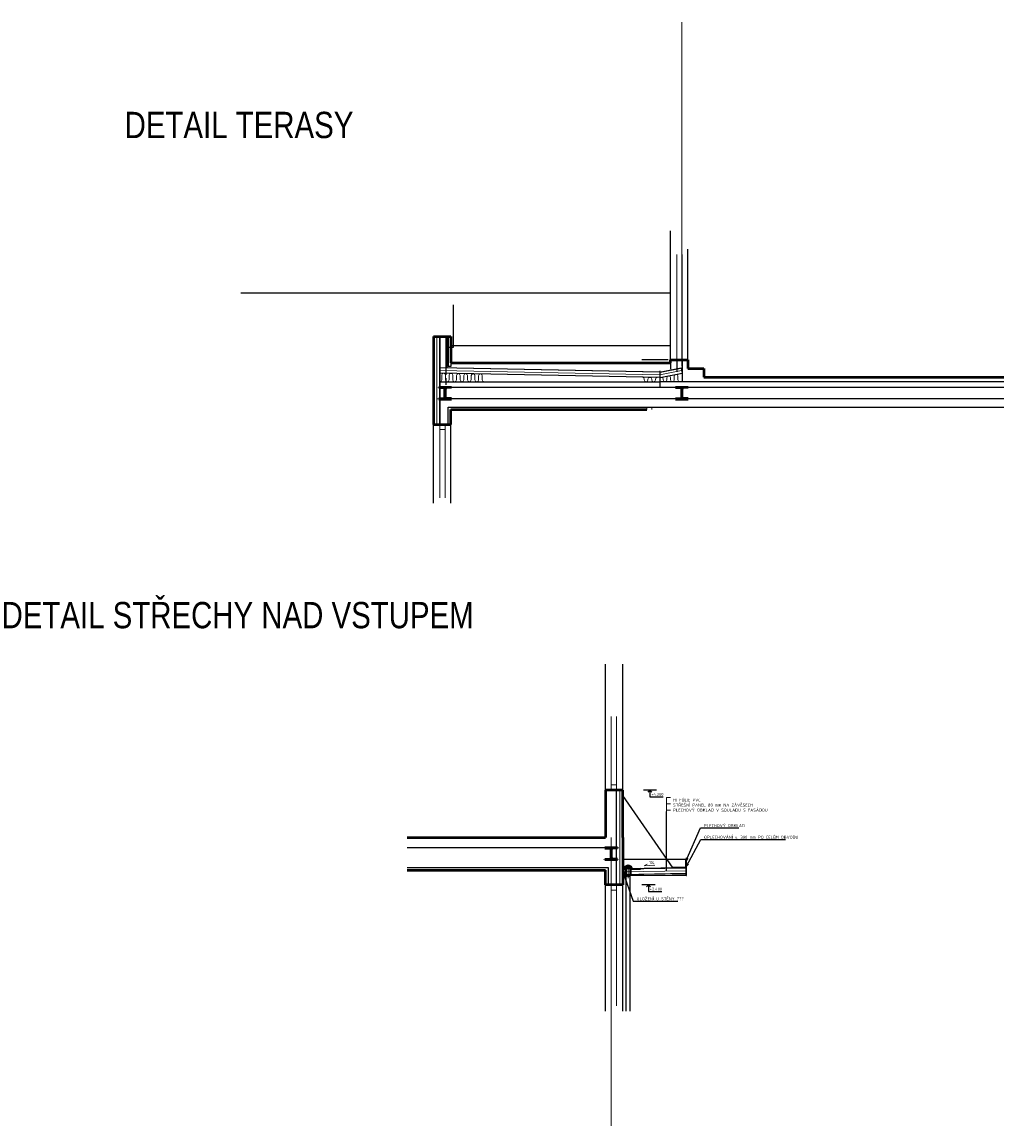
# Model space of a CAD drawing. Header units: millimetres. Extents: x -102634 to 407724, y -68883 to 155589.
# Tile 49 of 80: x 113739 to 132399, y 134598 to 155589. Entities that reach past the tile are written whole.
import ezdxf
from ezdxf.enums import TextEntityAlignment as Align
from ezdxf.lldxf.tags import DXFTag

# ---------------------------------------------------------------- set-up
doc = ezdxf.new("R2010")
doc.units = ezdxf.units.MM
doc.header["$LTSCALE"] = 20
doc.linetypes.add('DASHED2', pattern=[9.525, 6.35, -3.175])
doc.linetypes.add('IZOLACE_VODOTESNA_0.5', pattern=[30, 15, -15])
for name, color, linetype, lineweight in [('CKDVERE_POHLED', 1, 'Continuous', 18), ('CKIZOLACE', 7, 'Continuous', 18), ('CKOKNA', 7, 'Continuous', 18), ('CKRASTR', 7, 'DASHDOT', 18), ('CKRASTR_POPIS', 9, 'Continuous', 25), ('CKSTENY_PODROVINOU', 7, 'Continuous', 25), ('CKSTENY_REZ', 7, 'Continuous', 50), ('CKTEXTY_MALE', 8, 'Continuous', 18), ('CSPROFILY_REZY', 7, 'Continuous', 50), ('IN_C_TENKA', 7, 'Continuous', 18), ('KING_DET_axis', 4, 'DASHDOT', 13), ('KING_DET_membrane coated metal', 21, 'Continuous', 40), ('KING_DET_remainder', 253, 'Continuous', 30), ('pohledy', 7, 'Continuous', 25), ('srafy', 7, 'Continuous', 18)]:
    doc.layers.add(name, color=color, linetype=linetype, lineweight=lineweight)
doc.layers.add('CKKOTY_VYS', color=8, linetype='Continuous', lineweight=25, plot=False)
doc.styles.add('Arial', font='arial.ttf', dxfattribs={"width": 0.8})
doc.styles.get("Standard").update_dxf_attribs({"font": 'isocpeur.ttf'})
tags = doc.linetypes.add('DASH', pattern=[0.75, 0.5, -0.25]).pattern_tags.tags
tags[6:7] = [DXFTag(74, 4), DXFTag(75, 0), DXFTag(340, '0'), DXFTag(46, 0.0), DXFTag(50, 0.0), DXFTag(44, 0.0), DXFTag(45, 0.0)]
tags[4:5] = [DXFTag(74, 4), DXFTag(75, 0), DXFTag(340, '0'), DXFTag(46, 0.0), DXFTag(50, 0.0), DXFTag(44, 0.0), DXFTag(45, 0.0)]
tags = doc.linetypes.add('DASHDOT', pattern=[25.4, 12.7, -6.35, 0, -6.35]).pattern_tags.tags
tags[10:11] = [DXFTag(74, 4), DXFTag(75, 0), DXFTag(340, '0'), DXFTag(46, 0.0), DXFTag(50, 0.0), DXFTag(44, 0.0), DXFTag(45, 0.0)]
tags[8:9] = [DXFTag(74, 4), DXFTag(75, 0), DXFTag(340, '0'), DXFTag(46, 0.0), DXFTag(50, 0.0), DXFTag(44, 0.0), DXFTag(45, 0.0)]
tags[6:7] = [DXFTag(74, 4), DXFTag(75, 0), DXFTag(340, '0'), DXFTag(46, 0.0), DXFTag(50, 0.0), DXFTag(44, 0.0), DXFTag(45, 0.0)]
tags[4:5] = [DXFTag(74, 4), DXFTag(75, 0), DXFTag(340, '0'), DXFTag(46, 0.0), DXFTag(50, 0.0), DXFTag(44, 0.0), DXFTag(45, 0.0)]
tags = doc.linetypes.add('DOT', pattern=[6.35, 0, -6.35]).pattern_tags.tags
tags[6:7] = [DXFTag(74, 4), DXFTag(75, 0), DXFTag(340, '0'), DXFTag(46, 0.0), DXFTag(50, 0.0), DXFTag(44, 0.0), DXFTag(45, 0.0)]
tags[4:5] = [DXFTag(74, 4), DXFTag(75, 0), DXFTag(340, '0'), DXFTag(46, 0.0), DXFTag(50, 0.0), DXFTag(44, 0.0), DXFTag(45, 0.0)]
doc.linetypes.add('IZOLACE_POLYSTYREN_EXPANDOVANY', pattern='A,1,[224,CADKON.SHX,S=0.01,R=0,X=-0.5,Y=-1.74],-2', length=3)
doc.linetypes.add('IZOLACE_POLYSTYREN_EXTRUDOVANY', pattern='A,0.5,[226,CADKON.SHX,S=0.01,R=0,X=-0.25,Y=-1.74],-0.5,[225,CADKON.SHX,S=0.01,R=0,X=0.5,Y=-0.87],-0.5,[225,CADKON.SHX,S=0.01,R=0,X=0,Y=0.87],-0.5,[225,CADKON.SHX,S=0.01,R=0,X=1,Y=-1.74],-0.25,[225,CADKON.SHX,S=0.01,R=0,X=0.75,Y=0],-0.25,0.5', length=3)
doc.linetypes.add('IZOLACE_TEPELNA_U', pattern='A,0.00254,-2.54,[216,CADKON.SHX,S=2.54,R=0,X=-2.54,Y=0],-15.24,[216,CADKON.SHX,S=2.54,R=180,X=2.54,Y=0],-2.54', length=20.32254)
doc.dimstyles.new('CADKON obrazky', dxfattribs={"dimscale": 50, "dimtxt": 2.2, "dimasz": 2.5, "dimexe": 1.8, "dimexo": 2, "dimgap": 0.6, "dimtad": 1, "dimrnd": 1, "dimtxsty": 'Standard', "dimblk1": 'OBLIQUE', "dimblk2": 'OBLIQUE', "dimsah": 1, "dimcen": 2.5, "dimadec": 1, "dimazin": 2, "dimtfac": 1, "dimtdec": 4, "dimtix": 1, "dimtmove": 2, "dimatfit": 3, "dimldrblk": 'OPEN30', "dimfxl": 5, "dimfxlon": 1, "dimtolj": 1, "dimarcsym": 0})

# ---------------------------------------------------------------- blocks, each defined once
blk = doc.blocks.new('CK_S_EXT_HEAHEA240')
at = {"transparency": 33554687}
for p, q in [((-120, 115), (120, 115)), ((-120, 115), (-120, 103)), ((-120, 103), (-24.75, 103)), ((-3.75, -82), (-3.75, 82)), ((3.75, -82), (3.75, 82)), ((120, 103), (24.75, 103)), ((120, 115), (120, 103)), ((-120, -115), (-120, -103)), ((-120, -103), (-24.75, -103)), ((-120, -115), (120, -115)), ((120, -103), (24.75, -103)), ((120, -115), (120, -103))]:
    blk.add_line(p, q, dxfattribs=at)
for centre, start, end in [((-24.75, 82), 0, 90), ((24.75, 82), 90, 180), ((-24.75, -82), 270, 0), ((24.75, -82), 180, 270)]:
    blk.add_arc(centre, 21, start, end, dxfattribs=at)
blk = doc.blocks.new('*U723')
at = {"color": 0, "linetype": 'ByBlock', "lineweight": -2}
blk.add_lwpolyline([(-1.5, -1.5), (0, 0), (1.5, -1.5), (0, 0), (0, -5), (10, -5)], dxfattribs=at)
blk = doc.blocks.new('_OBLIQUE')
at = {"color": 0, "linetype": 'ByBlock', "transparency": 33554687}
blk.add_line((-0.5, -0.5), (0.5, 0.5), dxfattribs=at)

msp = doc.modelspace()

# ---------------------------------------------------------------- linework, layer by layer
at = {"layer": 'CKDVERE_POHLED'}
for p, q in [((126184, 149169), (126184, 151169)), ((126284, 149169), (126284, 151169))]:
    msp.add_line(p, q, dxfattribs=at)
at = {"layer": 'CKIZOLACE'}
for p, q in [((126254, 149169), (126284, 149169)), ((121681, 149013), (121679, 148913)), ((121681, 149013), (125855, 148929)), ((121714, 148784), (121714, 148877)), ((121784, 148784), (121784, 148877)), ((121854, 148784), (121854, 148874)), ((121924, 148784), (121924, 148874)), ((121994, 148784), (121994, 148871)), ((122064, 148784), (122064, 148871)), ((122134, 148784), (122134, 148868)), ((122204, 148784), (122204, 148868)), ((122274, 148784), (122274, 148865)), ((122344, 148784), (122344, 148865)), ((122414, 148784), (122414, 148863)), ((122484, 148784), (122484, 148863)), ((125855, 148929), (126264, 149011)), ((125994, 148784), (125994, 148826)), ((126064, 148784), (126064, 148826)), ((126134, 148784), (126134, 148854)), ((126204, 148784), (126204, 148854)), ((126264, 149011), (126284, 148913)), ((125564, 148784), (125564, 148801)), ((125634, 148784), (125634, 148798)), ((125704, 148784), (125704, 148798)), ((125774, 148784), (125774, 148795)), ((125924, 148784), (125924, 148798)), ((125167, 139632), (125157, 139632)), ((125167, 139493), (125167, 139632)), ((125155, 139482), (126355, 139502)), ((125155, 139482), (125157, 139382)), ((126355, 139512), (125167, 139493)), ((126086, 139513), (125879, 139509)), ((125879, 139509), (125879, 139504)), ((126103, 139518), (126086, 139513)), ((126352, 139522), (126103, 139518)), ((126352, 139522), (126352, 139517)), ((126355, 139512), (126355, 139502)), ((126355, 139502), (126357, 139402))]:
    msp.add_line(p, q, dxfattribs=at)
at = {"layer": 'CKIZOLACE', "linetype": 'IZOLACE_POLYSTYREN_EXPANDOVANY', "ltscale": 3}
for points in [[(121619, 149609), (121619, 147939)], [(125097, 139182), (125097, 140082), (125097, 140982)]]:
    msp.add_lwpolyline(points, dxfattribs=at)
at = {"layer": 'CKIZOLACE', "linetype": 'IZOLACE_TEPELNA_U', "ltscale": 0.492126}
msp.add_lwpolyline([(121680, 148963), (125859, 148879), (126274, 148962)], dxfattribs=at)
at = {"layer": 'CKIZOLACE', "linetype": 'IZOLACE_VODOTESNA_0.5'}
for points in [[(126355, 139507, 10, 10, 0), (125162, 139488, 10, 10, 0), (125162, 139632, 0, 0, 0)], [(126352, 139520, 5, 5, 0), (126103, 139516, 5, 5, 0), (126086, 139510, 5, 5, 0), (125879, 139507, 0, 0, 0)]]:
    msp.add_lwpolyline(points, format="xyseb", dxfattribs=at)
at = {"layer": 'CKIZOLACE', "linetype": 'IZOLACE_POLYSTYREN_EXTRUDOVANY', "ltscale": 2.5}
msp.add_lwpolyline([(125156, 139432), (126356, 139452)], dxfattribs=at)
at = {"layer": 'CKIZOLACE'}
for centre, start, end in [((121749, 148877), 90, 180), ((121749, 148877), 0, 90), ((121889, 148874), 90, 180), ((121889, 148874), 0, 90), ((122029, 148871), 90, 180), ((122029, 148871), 0, 90), ((122169, 148868), 90, 180), ((122169, 148868), 0, 90), ((122309, 148865), 90, 180), ((122309, 148865), 0, 90), ((122449, 148863), 90, 180), ((122449, 148863), 0, 90), ((125529, 148801), 0, 90), ((125669, 148798), 90, 180), ((125669, 148798), 0, 90), ((125809, 148795), 90, 180), ((125889, 148798), 0, 90), ((126029, 148826), 90, 180), ((126029, 148826), 0, 90), ((126169, 148854), 90, 180), ((126169, 148854), 0, 90), ((121679, 148784), 270, 0), ((121819, 148784), 180, 270), ((121819, 148784), 270, 0), ((121959, 148784), 180, 270), ((121959, 148784), 270, 0), ((122099, 148784), 180, 270), ((122099, 148784), 270, 0), ((122239, 148784), 180, 270), ((122239, 148784), 270, 0), ((122379, 148784), 180, 270), ((122379, 148784), 270, 0), ((122519, 148784), 180, 270), ((125599, 148784), 180, 270), ((125599, 148784), 270, 0), ((125739, 148784), 180, 270), ((125739, 148784), 270, 0), ((125959, 148784), 180, 270), ((125959, 148784), 270, 0), ((126099, 148784), 180, 270), ((126099, 148784), 270, 0), ((126239, 148784), 180, 270)]:
    msp.add_arc(centre, 35, start, end, dxfattribs=at)
at = {"layer": 'CKKOTY_VYS'}
for p, q in [((126015, 149169), (125515, 149169)), ((125797, 140982), (125547, 140982)), ((125770, 139182), (125520, 139182))]:
    msp.add_line(p, q, dxfattribs=at)
at = {"layer": 'CKOKNA'}
for p, q in [((121679, 147839), (121679, 147939)), ((121679, 147839), (121779, 147839)), ((121679, 146539), (121679, 147839)), ((121779, 147839), (121779, 147939)), ((121779, 146539), (121779, 147839)), ((124937, 141082), (124937, 142382)), ((125037, 141082), (125037, 142382)), ((125037, 141082), (124937, 141082)), ((124937, 141082), (124937, 140982)), ((125037, 141082), (125037, 140982)), ((124937, 139082), (124937, 139182)), ((125037, 139082), (125037, 139182)), ((124937, 136882), (124937, 139082)), ((125037, 139082), (124937, 139082)), ((125037, 136882), (125037, 139082))]:
    msp.add_line(p, q, dxfattribs=at)
at = {"layer": 'CKRASTR'}
for p, q in [((126279, 149046), (126279, 155589)), ((124937, 134598), (124937, 140082))]:
    msp.add_line(p, q, dxfattribs=at)
at = {"layer": 'CKSTENY_PODROVINOU'}
for p, q in [((121679, 149609), (121559, 149609)), ((121679, 149609), (121679, 147939)), ((121679, 149013), (121679, 149609)), ((121729, 149609), (121679, 149609)), ((121709, 149609), (121679, 149609)), ((126184, 149169), (126184, 148935)), ((125864, 148929), (121679, 149013)), ((121679, 147939), (121559, 147939)), ((125037, 140082), (125037, 140982)), ((125037, 140082), (125037, 140982)), ((125037, 140982), (125157, 140982)), ((125037, 139182), (125037, 140082)), ((125037, 139182), (125037, 140082)), ((125037, 139182), (125157, 139182))]:
    msp.add_line(p, q, dxfattribs=at)
at = {"layer": 'CKSTENY_REZ'}
for p, q in [((121559, 149609), (121559, 147939)), ((121559, 149609), (121889, 149609)), ((121889, 149609), (121889, 149109)), ((121889, 149109), (126064, 149109)), ((126064, 149169), (126394, 149169)), ((126064, 149109), (126064, 149169)), ((126394, 149169), (126394, 149004)), ((126394, 149004), (126694, 149004)), ((126694, 149004), (126694, 148839)), ((126694, 148839), (132399, 148839)), ((121889, 147939), (121889, 148219)), ((121889, 148219), (125609, 148219)), ((121559, 147939), (121889, 147939)), ((124827, 140982), (124827, 140082)), ((125157, 140982), (124827, 140982)), ((125157, 140082), (125157, 140982)), ((121057, 140082), (124827, 140082)), ((125157, 140082), (125157, 139182)), ((121057, 139462), (124827, 139462)), ((124827, 139182), (124827, 139462)), ((125157, 139182), (124827, 139182))]:
    msp.add_line(p, q, dxfattribs=at)
at = {"layer": 'CKTEXTY_MALE'}
for p, q in [((125985, 140842), (125985, 140575)), ((125985, 140842), (126060, 140842)), ((125985, 140723), (126060, 140723)), ((125985, 140604), (126060, 140604)), ((125563, 139545), (125620, 139576)), ((125762, 139557), (125563, 139545))]:
    msp.add_line(p, q, dxfattribs=at)
at = {"layer": 'Defpoints'}
msp.add_line((125864, 148649), (125864, 148959), dxfattribs=at)
at = {"layer": 'IN_C_TENKA'}
for p, q in [((125155, 139482), (126355, 139502)), ((125157, 139382), (126357, 139402)), ((125157, 139377), (126362, 139398)), ((126105, 139388), (126357, 139392))]:
    msp.add_line(p, q, dxfattribs=at)
at = {"layer": 'KING_DET_axis', "ltscale": 3}
msp.add_line((125257, 139312), (125257, 139561), dxfattribs=at)
at = {"layer": 'KING_DET_membrane coated metal', "ltscale": 0.2}
for points in [[(125209, 139383), (125210, 139482), (125157, 139491)], [(125304, 139385), (125304, 139482), (125490, 139488)]]:
    msp.add_lwpolyline(points, dxfattribs=at)
at = {"layer": 'KING_DET_remainder'}
for p, q in [((125182, 139494), (125208, 139539)), ((125182, 139494), (125332, 139494)), ((125226, 139539), (125206, 139494)), ((125208, 139539), (125257, 139554)), ((125208, 139539), (125306, 139539)), ((125217, 139361), (125217, 139494)), ((125226, 139539), (125257, 139554)), ((125243, 139539), (125235, 139494)), ((125243, 139539), (125257, 139554)), ((125257, 139554), (125306, 139539)), ((125257, 139554), (125290, 139539)), ((125273, 139539), (125257, 139554)), ((125273, 139539), (125280, 139494)), ((125290, 139539), (125310, 139494)), ((125297, 139357), (125297, 139494)), ((125306, 139539), (125332, 139494))]:
    msp.add_line(p, q, dxfattribs=at)
at = {"layer": 'KING_DET_remainder', "ltscale": 0.2}
for centre, start, end in [((125236, 139346), 33.1154, 141.6146), ((125238, 139375), 213.1154, 321.6146), ((125278, 139373), 213.1154, 321.6146)]:
    msp.add_arc(centre, 24.6, start, end, dxfattribs=at)
at = {"layer": 'pohledy'}
for p, q in [((126064, 149109), (126064, 151619)), ((126064, 149169), (126064, 151269)), ((126394, 149169), (126394, 151269)), ((121939, 149409), (121939, 150209)), ((121789, 149609), (121789, 149009)), ((121809, 149609), (121809, 149009)), ((121839, 149609), (121839, 149039)), ((121789, 149409), (121939, 149409)), ((121889, 149039), (121839, 149039)), ((121889, 149109), (121889, 149039)), ((126064, 149109), (126064, 148987)), ((126284, 149169), (126284, 148749)), ((121679, 147939), (121679, 149013)), ((125864, 148829), (121679, 148913)), ((125864, 148929), (126284, 149015)), ((125864, 148829), (126284, 148913)), ((121679, 148749), (125864, 148749)), ((121679, 148649), (132399, 148649)), ((132399, 148749), (125864, 148749)), ((121899, 148429), (132399, 148429)), ((121839, 147939), (121839, 148269)), ((121839, 148269), (132399, 148269)), ((121559, 146439), (121559, 147939)), ((121889, 146439), (121889, 147939)), ((124827, 140082), (124827, 143382)), ((125157, 140082), (125157, 143382)), ((124827, 140982), (124827, 142482)), ((125157, 140982), (125157, 142482)), ((121057, 139892), (124827, 139892)), ((126360, 139663), (125157, 139662)), ((126352, 139517), (126352, 139655)), ((126357, 139655), (126362, 139655)), ((126357, 139402), (126357, 139655)), ((126362, 139367), (126362, 139655)), ((126367, 139362), (126367, 139655)), ((121057, 139512), (124877, 139512)), ((124877, 139512), (124877, 139182)), ((126352, 139517), (126103, 139513)), ((126103, 139513), (126103, 139508)), ((126105, 139393), (126105, 139388)), ((126357, 139392), (126357, 139367)), ((124827, 136782), (124827, 139182)), ((126357, 139362), (125157, 139362)), ((125157, 136782), (125157, 139182)), ((125217, 136782), (125217, 139362)), ((125297, 136782), (125297, 139362)), ((126357, 139362), (126367, 139362))]:
    msp.add_line(p, q, dxfattribs=at)
at = {"layer": 'pohledy', "linetype": 'DOT'}
for p, q in [((117899, 150439), (126064, 150439)), ((121889, 149439), (126064, 149439))]:
    msp.add_line(p, q, dxfattribs=at)
at = {"layer": 'pohledy', "linetype": 'DASHED2'}
msp.add_line((121789, 149009), (121789, 148649), dxfattribs=at)
at = {"layer": 'pohledy', "linetype": 'DASH', "ltscale": 10}
msp.add_line((126110, 139498), (125157, 140882), dxfattribs=at)
at = {"layer": 'pohledy'}
for centre, radius, start, end in [((126360, 139655), 7.5, 0, 180), ((126362, 139367), 4.92, 180, 0)]:
    msp.add_arc(centre, radius, start, end, dxfattribs=at)
at = {"layer": 'srafy'}
for p, q in [((125609, 148219), (125609, 148269)), ((125709, 148219), (125709, 148269))]:
    msp.add_line(p, q, dxfattribs=at)

# ---------------------------------------------------------------- block references
at = {"layer": 'CKKOTY_VYS'}
ref = msp.add_blockref('*U723', (125672, 140982), dxfattribs=dict(at, xscale=25, yscale=25, zscale=25))
ref.add_attrib('Výška', '+4.200', (125697, 140877), dxfattribs={"layer": '0', "color": 0, "linetype": 'ByBlock', "lineweight": -2, "height": 55})
ref = msp.add_blockref('*U723', (125645, 139182), dxfattribs=dict(at, xscale=25, yscale=25, zscale=25))
ref.add_attrib('Výška', '+2.400', (125670, 139077), dxfattribs={"layer": '0', "color": 0, "linetype": 'ByBlock', "lineweight": -2, "height": 55})
at = {"layer": 'CSPROFILY_REZY'}
for p in [(121779, 148534), (126279, 148534), (124937, 139777)]:
    msp.add_blockref('CK_S_EXT_HEAHEA240', p, dxfattribs=at)

# ---------------------------------------------------------------- texts
at = {"layer": 'CKRASTR_POPIS', "style": 'Arial', "width": 0.8}
for s, p in [('DETAIL TERASY', (117861, 153632)), ('DETAIL STŘECHY NAD VSTUPEM', (117835, 144376))]:
    msp.add_text(s, height=500, dxfattribs=at).set_placement(p, align=Align.MIDDLE)
at = {"layer": 'CKTEXTY_MALE'}
msp.add_text('1%', height=57.5, rotation=358.221, dxfattribs=at).set_placement((125653, 139578))
at = {"layer": 'CKTEXTY_MALE', "insert": (126110, 140575), "char_height": 57.5, "width": 2605.52, "attachment_point": 7}
msp.add_mtext('HI FÓLIE PVC\\PSTŘEŠNÍ PANEL 80 mm NA ZÁVĚSECH\\PPLECHOVÝ OBKLAD V SOULADU S FASÁDOU', dxfattribs=at)
at = {"layer": 'CKTEXTY_MALE', "char_height": 57.5, "attachment_point": 7}
for s, insert in [('PLECHOVÝ OBKLAD', (126697, 140280)), ('OPLECHOVÁNÍ v. 300 mm PO CELÉM OBVODU', (126701, 140059)), ('ULOŽENÍ U STĚNY ???', (125418, 138889))]:
    msp.add_mtext(s, dxfattribs=dict(at, insert=insert))

# ---------------------------------------------------------------- leaders
at = {"layer": 'CKTEXTY_MALE'}
msp.add_leader([(125985, 139446), (125985, 140575)], dimstyle='CADKON obrazky', override={"dimscale": 1, "dimasz": 62.5, "dimtih": 0, "dimtoh": 0, "dimrnd": 0, "dimclrd": 0, "dimtix": 0, "dimtofl": 0, "dimldrblk": 'DotSmall'}, dxfattribs=at)
at = {"layer": 'CKTEXTY_MALE', "annotation_type": 0, "has_hookline": 1, "hookline_direction": 0}
for points, text_width in [([(126359, 139645), (126632, 140265), (126682, 140265)], 661), ([(126367, 139539), (126636, 140044), (126686, 140044)], 1547), ([(125156, 139432), (125353, 138874), (125403, 138874)], 782)]:
    msp.add_leader(points, dimstyle='CADKON obrazky', override={"dimscale": 25, "dimtxt": 2.3, "dimasz": 2}, dxfattribs=dict(at, text_width=text_width))

doc.saveas('drawing.dxf')
